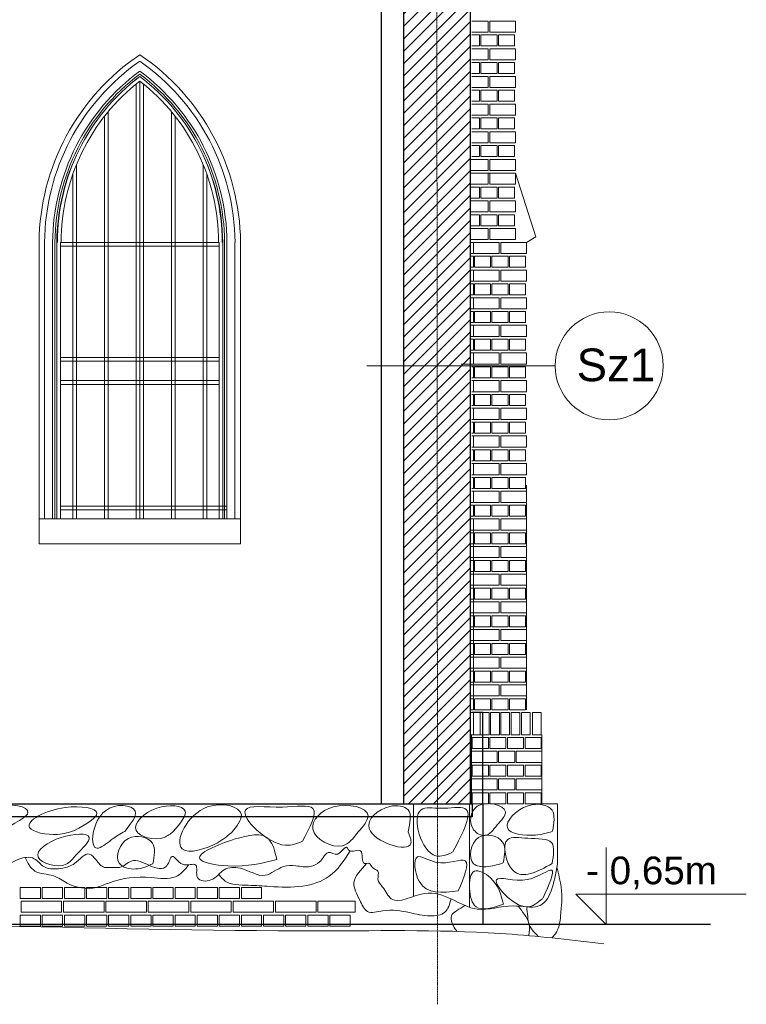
# Model space of a CAD drawing. Header units: millimetres. Extents: x -37887 to 94344, y -69777 to 116976.
# Tile 4 of 205: x -6057 to -2115, y -1128 to 4212. Entities that reach past the tile are written whole.
import ezdxf

# ---------------------------------------------------------------- set-up
doc = ezdxf.new("R2010")
doc.units = ezdxf.units.MM
doc.linetypes.add('Linia siatki', pattern=[19.05, 12.7, -3.175, 0, -3.175])
for name, color, linetype, lineweight in [('02_odbudowa', 7, 'Continuous', 30), ('02_view', 7, 'Continuous', 13), ('07_opis', 40, 'Continuous', 5), ('G-ANNO-TEXT', 231, 'Continuous', 9), ('S-GRID', 1, 'Continuous', 9), ('w tle widoczna', 253, 'Continuous', 13)]:
    doc.layers.add(name, color=color, linetype=linetype, lineweight=lineweight)
doc.styles.add('Arial', font='arial.ttf', dxfattribs={"height": 324.565868})
doc.styles.add('Arial_1', font='arial.ttf', dxfattribs={"height": 118.023952})

msp = doc.modelspace()

# ---------------------------------------------------------------- hatches: boundary and pattern name
at = {"layer": '02_odbudowa', "lineweight": 15}
h = msp.add_hatch(dxfattribs=at)
h.set_pattern_fill('ANSI31', color=256, scale=15)
h.paths.add_polyline_path([(-3973.5, 4791.7), (-3973.5, -40.6), (-3612.1, -40.6), (-3612.1, 4669.4), (-3579.2, 4674.2), (-3576.3, 4680.3), (-3579.2, 4695.9), (-3584.3, 4718.7), (-3565.6, 4744.4), (-3544.1, 4744.4), (-3529.3, 4736), (-3504, 4754.2), (-3530.8, 4791.7)])

# ---------------------------------------------------------------- linework, layer by layer
at = {"layer": '02_odbudowa'}
for points in [[(-4093.5, -40.6), (-4093.5, 4791.7)], [(-3543.5, 454.4), (-3603.5, 454.4)], [(-3543.5, -40.6), (-3543.5, 454.4)], [(-3543.5, -40.6), (-3543.5, -694.7)], [(-2309.2, -694.7), (-7835.5, -694.7)]]:
    msp.add_lwpolyline(points, dxfattribs=at)
at = {"layer": '02_odbudowa', "lineweight": 30}
for points in [[(-3973.5, -40.6), (-3973.5, 4791.7)], [(-3611.9, -40.6), (-3611.9, 4669.4)]]:
    msp.add_lwpolyline(points, dxfattribs=at)
at = {"layer": '02_odbudowa'}
msp.add_lwpolyline([(-7257.6, -40.6), (-3601.5, -40.6), (-3601.5, -111.4), (-7257.6, -111.4)], close=True, dxfattribs=at)
at = {"layer": '02_view'}
msp.add_line((-3151.7, 2334.7), (-4174, 2334.7), dxfattribs=at)
msp.add_circle((-2858.7, 2334.7), 293, dxfattribs=at)
at = {"layer": '07_opis', "color": 171}
for p, q in [((-2876, -694.7), (-2876, -278.3)), ((-2114.9, -531.1), (-3039.6, -531.1))]:
    msp.add_line(p, q, dxfattribs=at)
msp.add_lwpolyline([(-2876, -694.7), (-3039.6, -531.1)], dxfattribs=at)
at = {"layer": 'S-GRID', "linetype": 'Linia siatki', "ltscale": 0.5}
msp.add_line((-3789.6, -1127.8), (-3796.4, 8298.7), dxfattribs=at)
at = {"layer": 'w tle widoczna'}
for p, q in [((-3611.9, 3379.4), (-3367.6, 3379.4)), ((-3367.6, 3379.4), (-3256.3, 3034.4)), ((-5951.3, 3004.4), (-5951.3, 1504.4)), ((-5921.4, 3004.4), (-5921.4, 1504.4)), ((-5877.8, 3004.4), (-5877.8, 1504.4)), ((-5865, 1504.4), (-5865, 3004.4)), ((-5855, 1504.4), (-5855, 3004.4)), ((-5855, 1504.4), (-5855, 3004.4)), ((-4955, 1504.4), (-4955, 3004.4)), ((-4955, 1504.4), (-4955, 3004.4)), ((-4945, 1504.4), (-4945, 3004.4)), ((-4932.2, 3004.4), (-4932.2, 1504.4)), ((-4888.6, 3004.4), (-4888.6, 1504.4)), ((-4858.7, 3004.4), (-4858.7, 1504.4)), ((-3256.3, 3034.4), (-3308, 3004.4)), ((-3308, 1687.6), (-3308, 469.4)), ((-3594.2, 1469.1), (-3594.2, 469.4)), ((-3605.5, 334.4), (-3605.5, -40.6)), ((-3223.9, 334.4), (-3223.9, -40.6)), ((-4913.7, -40.6), (-6106.3, -40.6)), ((-3920.7, -40.6), (-3920.7, -542.8)), ((-3616.8, -40.6), (-3616.8, -601.3)), ((-3223.9, -40.6), (-3139.8, -40.6)), ((-3139.8, -40.6), (-3139.8, -367.2))]:
    msp.add_line(p, q, dxfattribs=at)
for points in [[(-3603.5, 4204.4), (-3514.7, 4204.4), (-3514.7, 4144.4)], [(-3367.6, 4144.4), (-3506.7, 4144.4), (-3506.7, 4204.4), (-3367.6, 4204.4), (-3367.6, 4144.4)], [(-3514.7, 4144.4), (-3603.5, 4144.4)], [(-3603.5, 4129.4), (-3562.4, 4129.4), (-3562.4, 4069.4), (-3603.5, 4069.4)], [(-3554.4, 4069.4), (-3554.4, 4129.4), (-3467, 4129.4), (-3467, 4069.4), (-3554.4, 4069.4)], [(-3459, 4069.4), (-3459, 4129.4), (-3371.6, 4129.4), (-3371.6, 4069.4), (-3459, 4069.4)], [(-3603.5, 4054.4), (-3514.7, 4054.4), (-3514.7, 3994.4)], [(-3367.6, 3994.4), (-3506.7, 3994.4), (-3506.7, 4054.4), (-3367.6, 4054.4), (-3367.6, 3994.4)], [(-3514.7, 3994.4), (-3603.5, 3994.4)], [(-3603.5, 3979.4), (-3562.4, 3979.4), (-3562.4, 3919.4), (-3603.5, 3919.4)], [(-3554.4, 3919.4), (-3554.4, 3979.4), (-3467, 3979.4), (-3467, 3919.4), (-3554.4, 3919.4)], [(-3459, 3919.4), (-3459, 3979.4), (-3371.6, 3979.4), (-3371.6, 3919.4), (-3459, 3919.4)], [(-3603.5, 3904.4), (-3514.7, 3904.4), (-3514.7, 3844.4)], [(-3367.6, 3844.4), (-3506.7, 3844.4), (-3506.7, 3904.4), (-3367.6, 3904.4), (-3367.6, 3844.4)], [(-5425, 3863.2), (-5425, 1504.4)], [(-5405, 3879.2), (-5405, 1504.4)], [(-5405, 3879.2), (-5405, 1504.4)], [(-5385, 3863.2), (-5385, 1504.4)], [(-3514.7, 3844.4), (-3603.5, 3844.4)], [(-3603.5, 3829.4), (-3562.4, 3829.4), (-3562.4, 3769.4), (-3603.5, 3769.4)], [(-3554.4, 3769.4), (-3554.4, 3829.4), (-3467, 3829.4), (-3467, 3769.4), (-3554.4, 3769.4)], [(-3459, 3769.4), (-3459, 3829.4), (-3371.6, 3829.4), (-3371.6, 3769.4), (-3459, 3769.4)], [(-3603.5, 3754.4), (-3514.7, 3754.4), (-3514.7, 3694.4)], [(-3367.6, 3694.4), (-3506.7, 3694.4), (-3506.7, 3754.4), (-3367.6, 3754.4), (-3367.6, 3694.4)], [(-5597, 3687.4), (-5597, 1504.4)], [(-5577, 3712.2), (-5577, 1504.4)], [(-5233, 3712.2), (-5233, 1504.4)], [(-5213, 3687.4), (-5213, 1504.4)], [(-3514.7, 3694.4), (-3603.5, 3694.4)], [(-3603.5, 3679.4), (-3562.4, 3679.4), (-3562.4, 3619.4), (-3603.5, 3619.4)], [(-3554.4, 3619.4), (-3554.4, 3679.4), (-3467, 3679.4), (-3467, 3619.4), (-3554.4, 3619.4)], [(-3459, 3619.4), (-3459, 3679.4), (-3371.6, 3679.4), (-3371.6, 3619.4), (-3459, 3619.4)], [(-3603.5, 3604.4), (-3514.7, 3604.4), (-3514.7, 3544.4)], [(-3367.6, 3544.4), (-3506.7, 3544.4), (-3506.7, 3604.4), (-3367.6, 3604.4), (-3367.6, 3544.4)], [(-3514.7, 3544.4), (-3603.5, 3544.4)], [(-3603.5, 3529.4), (-3562.4, 3529.4), (-3562.4, 3469.4), (-3603.5, 3469.4)], [(-3554.4, 3469.4), (-3554.4, 3529.4), (-3467, 3529.4), (-3467, 3469.4), (-3554.4, 3469.4)], [(-3459, 3469.4), (-3459, 3529.4), (-3371.6, 3529.4), (-3371.6, 3469.4), (-3459, 3469.4)], [(-5749, 3425.5), (-5749, 1504.4)], [(-5061, 3425.5), (-5061, 1504.4)], [(-3611.9, 3454.4), (-3514.7, 3454.4), (-3514.7, 3394.4)], [(-3367.6, 3394.4), (-3506.7, 3394.4), (-3506.7, 3454.4), (-3367.6, 3454.4), (-3367.6, 3394.4)], [(-5769, 3372.9), (-5769, 1504.4)], [(-5041, 3372.9), (-5041, 1504.4)], [(-3514.7, 3394.4), (-3611.9, 3394.4)], [(-3611.9, 3379.4), (-3514.7, 3379.4), (-3514.7, 3319.4)], [(-3367.6, 3319.4), (-3506.7, 3319.4), (-3506.7, 3379.4), (-3367.6, 3379.4), (-3367.6, 3319.4)], [(-3514.7, 3319.4), (-3611.9, 3319.4)], [(-3611.9, 3304.4), (-3562.4, 3304.4), (-3562.4, 3244.4), (-3611.9, 3244.4)], [(-3554.4, 3244.4), (-3554.4, 3304.4), (-3467, 3304.4), (-3467, 3244.4), (-3554.4, 3244.4)], [(-3459, 3244.4), (-3459, 3304.4), (-3371.6, 3304.4), (-3371.6, 3244.4), (-3459, 3244.4)], [(-3611.9, 3229.4), (-3514.7, 3229.4), (-3514.7, 3169.4)], [(-3367.6, 3169.4), (-3506.7, 3169.4), (-3506.7, 3229.4), (-3367.6, 3229.4), (-3367.6, 3169.4)], [(-3514.7, 3169.4), (-3611.9, 3169.4)], [(-3611.9, 3154.4), (-3562.4, 3154.4), (-3562.4, 3094.4), (-3611.9, 3094.4)], [(-3554.4, 3094.4), (-3554.4, 3154.4), (-3467, 3154.4), (-3467, 3094.4), (-3554.4, 3094.4)], [(-3459, 3094.4), (-3459, 3154.4), (-3371.6, 3154.4), (-3371.6, 3094.4), (-3459, 3094.4)], [(-3611.9, 3079.4), (-3514.7, 3079.4), (-3514.7, 3019.4)], [(-3367.6, 3019.4), (-3506.7, 3019.4), (-3506.7, 3079.4), (-3367.6, 3079.4), (-3367.6, 3019.4)], [(-5855, 1504.4), (-5855, 3004.4)], [(-5835, 1504.4), (-5835, 3004.4)], [(-4975, 3004.4), (-5835, 3004.4)], [(-4975, 1504.4), (-4975, 3004.4)], [(-4955, 1504.4), (-4955, 3004.4)], [(-4955, 1504.4), (-4955, 3004.4)], [(-3611.9, 3019.4), (-3599, 3019.4)], [(-3514.7, 3019.4), (-3611.9, 3019.4)], [(-3611.9, 2944.4), (-3594.2, 2944.4), (-3594.2, 3004.4), (-3611.9, 3004.4)], [(-3455.1, 2944.4), (-3594.2, 2944.4), (-3594.2, 3004.4), (-3455.1, 3004.4), (-3455.1, 2944.4)], [(-3308, 2944.4), (-3447.1, 2944.4), (-3447.1, 3004.4), (-3308, 3004.4), (-3308, 2944.4)], [(-4975, 2984.4), (-5835, 2984.4)], [(-3594.2, 2869.4), (-3594.2, 2929.4), (-3611.9, 2929.4)], [(-3590.2, 2869.4), (-3590.2, 2929.4), (-3502.8, 2929.4), (-3502.8, 2869.4), (-3590.2, 2869.4)], [(-3494.8, 2869.4), (-3494.8, 2929.4), (-3407.4, 2929.4), (-3407.4, 2869.4), (-3494.8, 2869.4)], [(-3399.4, 2869.4), (-3399.4, 2929.4), (-3312, 2929.4), (-3312, 2869.4), (-3399.4, 2869.4)], [(-3611.9, 2869.4), (-3594.2, 2869.4)], [(-3611.9, 2794.4), (-3594.2, 2794.4), (-3594.2, 2854.4), (-3611.9, 2854.4)], [(-3455.1, 2794.4), (-3594.2, 2794.4), (-3594.2, 2854.4), (-3455.1, 2854.4), (-3455.1, 2794.4)], [(-3308, 2794.4), (-3447.1, 2794.4), (-3447.1, 2854.4), (-3308, 2854.4), (-3308, 2794.4)], [(-3594.2, 2719.4), (-3594.2, 2779.4), (-3611.9, 2779.4)], [(-3590.2, 2719.4), (-3590.2, 2779.4), (-3502.8, 2779.4), (-3502.8, 2719.4), (-3590.2, 2719.4)], [(-3494.8, 2719.4), (-3494.8, 2779.4), (-3407.4, 2779.4), (-3407.4, 2719.4), (-3494.8, 2719.4)], [(-3399.4, 2719.4), (-3399.4, 2779.4), (-3312, 2779.4), (-3312, 2719.4), (-3399.4, 2719.4)], [(-3611.9, 2719.4), (-3594.2, 2719.4)], [(-3611.9, 2644.4), (-3594.2, 2644.4), (-3594.2, 2704.4), (-3611.9, 2704.4)], [(-3455.1, 2644.4), (-3594.2, 2644.4), (-3594.2, 2704.4), (-3455.1, 2704.4), (-3455.1, 2644.4)], [(-3308, 2644.4), (-3447.1, 2644.4), (-3447.1, 2704.4), (-3308, 2704.4), (-3308, 2644.4)], [(-3594.2, 2569.4), (-3594.2, 2629.4), (-3611.9, 2629.4)], [(-3590.2, 2569.4), (-3590.2, 2629.4), (-3502.8, 2629.4), (-3502.8, 2569.4), (-3590.2, 2569.4)], [(-3494.8, 2569.4), (-3494.8, 2629.4), (-3407.4, 2629.4), (-3407.4, 2569.4), (-3494.8, 2569.4)], [(-3399.4, 2569.4), (-3399.4, 2629.4), (-3312, 2629.4), (-3312, 2569.4), (-3399.4, 2569.4)], [(-3611.9, 2569.4), (-3594.2, 2569.4)], [(-3611.9, 2494.4), (-3594.2, 2494.4), (-3594.2, 2554.4), (-3611.9, 2554.4)], [(-3455.1, 2494.4), (-3594.2, 2494.4), (-3594.2, 2554.4), (-3455.1, 2554.4), (-3455.1, 2494.4)], [(-3308, 2494.4), (-3447.1, 2494.4), (-3447.1, 2554.4), (-3308, 2554.4), (-3308, 2494.4)], [(-3594.2, 2419.4), (-3594.2, 2479.4), (-3611.9, 2479.4)], [(-3590.2, 2419.4), (-3590.2, 2479.4), (-3502.8, 2479.4), (-3502.8, 2419.4), (-3590.2, 2419.4)], [(-3494.8, 2419.4), (-3494.8, 2479.4), (-3407.4, 2479.4), (-3407.4, 2419.4), (-3494.8, 2419.4)], [(-3399.4, 2419.4), (-3399.4, 2479.4), (-3312, 2479.4), (-3312, 2419.4), (-3399.4, 2419.4)], [(-3660.9, 2344.4), (-3594.2, 2344.4), (-3594.2, 2404.4), (-3611.9, 2404.4)], [(-3611.9, 2419.4), (-3594.2, 2419.4)], [(-3455.1, 2344.4), (-3594.2, 2344.4), (-3594.2, 2404.4), (-3455.1, 2404.4), (-3455.1, 2344.4)], [(-3308, 2344.4), (-3447.1, 2344.4), (-3447.1, 2404.4), (-3308, 2404.4), (-3308, 2344.4)], [(-4975, 2380.7), (-5835, 2380.7)], [(-4975, 2360.7), (-5835, 2360.7)], [(-3594.2, 2269.4), (-3594.2, 2329.4), (-3603.5, 2329.4)], [(-3590.2, 2269.4), (-3590.2, 2329.4), (-3502.8, 2329.4), (-3502.8, 2269.4), (-3590.2, 2269.4)], [(-3494.8, 2269.4), (-3494.8, 2329.4), (-3407.4, 2329.4), (-3407.4, 2269.4), (-3494.8, 2269.4)], [(-3399.4, 2269.4), (-3399.4, 2329.4), (-3312, 2329.4), (-3312, 2269.4), (-3399.4, 2269.4)], [(-4975, 2254.4), (-5835, 2254.4)], [(-3603.5, 2269.4), (-3594.2, 2269.4)], [(-3603.5, 2194.4), (-3594.2, 2194.4), (-3594.2, 2254.4), (-3603.5, 2254.4)], [(-3455.1, 2194.4), (-3594.2, 2194.4), (-3594.2, 2254.4), (-3455.1, 2254.4), (-3455.1, 2194.4)], [(-3308, 2194.4), (-3447.1, 2194.4), (-3447.1, 2254.4), (-3308, 2254.4), (-3308, 2194.4)], [(-4975, 2234.4), (-5835, 2234.4)], [(-3594.2, 2119.4), (-3594.2, 2179.4), (-3603.5, 2179.4)], [(-3590.2, 2119.4), (-3590.2, 2179.4), (-3502.8, 2179.4), (-3502.8, 2119.4), (-3590.2, 2119.4)], [(-3494.8, 2119.4), (-3494.8, 2179.4), (-3407.4, 2179.4), (-3407.4, 2119.4), (-3494.8, 2119.4)], [(-3399.4, 2119.4), (-3399.4, 2179.4), (-3312, 2179.4), (-3312, 2119.4), (-3399.4, 2119.4)], [(-3603.5, 2119.4), (-3594.2, 2119.4)], [(-3603.5, 2044.4), (-3594.2, 2044.4), (-3594.2, 2104.4), (-3603.5, 2104.4)], [(-3455.1, 2044.4), (-3594.2, 2044.4), (-3594.2, 2104.4), (-3455.1, 2104.4), (-3455.1, 2044.4)], [(-3308, 2044.4), (-3447.1, 2044.4), (-3447.1, 2104.4), (-3308, 2104.4), (-3308, 2044.4)], [(-3594.2, 1969.4), (-3594.2, 2029.4), (-3603.5, 2029.4)], [(-3590.2, 1969.4), (-3590.2, 2029.4), (-3502.8, 2029.4), (-3502.8, 1969.4), (-3590.2, 1969.4)], [(-3494.8, 1969.4), (-3494.8, 2029.4), (-3407.4, 2029.4), (-3407.4, 1969.4), (-3494.8, 1969.4)], [(-3399.4, 1969.4), (-3399.4, 2029.4), (-3312, 2029.4), (-3312, 1969.4), (-3399.4, 1969.4)], [(-3603.5, 1969.4), (-3594.2, 1969.4)], [(-3603.5, 1894.4), (-3594.2, 1894.4), (-3594.2, 1954.4), (-3603.5, 1954.4)], [(-3455.1, 1894.4), (-3594.2, 1894.4), (-3594.2, 1954.4), (-3455.1, 1954.4), (-3455.1, 1894.4)], [(-3308, 1894.4), (-3447.1, 1894.4), (-3447.1, 1954.4), (-3308, 1954.4), (-3308, 1894.4)], [(-3594.2, 1819.4), (-3594.2, 1879.4), (-3603.5, 1879.4)], [(-3590.2, 1819.4), (-3590.2, 1879.4), (-3502.8, 1879.4), (-3502.8, 1819.4), (-3590.2, 1819.4)], [(-3494.8, 1819.4), (-3494.8, 1879.4), (-3407.4, 1879.4), (-3407.4, 1819.4), (-3494.8, 1819.4)], [(-3399.4, 1819.4), (-3399.4, 1879.4), (-3312, 1879.4), (-3312, 1819.4), (-3399.4, 1819.4)], [(-3603.5, 1819.4), (-3594.2, 1819.4)], [(-3603.5, 1744.4), (-3594.2, 1744.4), (-3594.2, 1804.4), (-3603.5, 1804.4)], [(-3455.1, 1744.4), (-3594.2, 1744.4), (-3594.2, 1804.4), (-3455.1, 1804.4), (-3455.1, 1744.4)], [(-3308, 1744.4), (-3447.1, 1744.4), (-3447.1, 1804.4), (-3308, 1804.4), (-3308, 1744.4)], [(-3594.2, 1669.4), (-3594.2, 1729.4), (-3603.5, 1729.4)], [(-3590.2, 1669.4), (-3590.2, 1729.4), (-3502.8, 1729.4), (-3502.8, 1669.4), (-3590.2, 1669.4)], [(-3494.8, 1669.4), (-3494.8, 1729.4), (-3407.4, 1729.4), (-3407.4, 1669.4), (-3494.8, 1669.4)], [(-3399.4, 1669.4), (-3399.4, 1729.4), (-3312, 1729.4), (-3312, 1669.4), (-3399.4, 1669.4)], [(-3603.5, 1669.4), (-3594.2, 1669.4)], [(-3611.9, 1594.4), (-3594.2, 1594.4), (-3594.2, 1654.4), (-3603.5, 1654.4)], [(-3455.1, 1594.4), (-3594.2, 1594.4), (-3594.2, 1654.4), (-3455.1, 1654.4), (-3455.1, 1594.4)], [(-3308, 1594.4), (-3447.1, 1594.4), (-3447.1, 1654.4), (-3308, 1654.4), (-3308, 1594.4)], [(-4932.2, 1574.1), (-5832.2, 1574.1)], [(-4932.2, 1554.1), (-5832.2, 1554.1)], [(-3594.2, 1519.4), (-3594.2, 1579.4), (-3611.9, 1579.4)], [(-3590.2, 1519.4), (-3590.2, 1579.4), (-3502.8, 1579.4), (-3502.8, 1519.4), (-3590.2, 1519.4)], [(-3494.8, 1519.4), (-3494.8, 1579.4), (-3407.4, 1579.4), (-3407.4, 1519.4), (-3494.8, 1519.4)], [(-3399.4, 1519.4), (-3399.4, 1579.4), (-3312, 1579.4), (-3312, 1519.4), (-3399.4, 1519.4)], [(-3611.9, 1519.4), (-3594.2, 1519.4)], [(-3611.9, 1444.4), (-3594.2, 1444.4), (-3594.2, 1504.4), (-3611.9, 1504.4)], [(-3455.1, 1444.4), (-3594.2, 1444.4), (-3594.2, 1504.4), (-3455.1, 1504.4), (-3455.1, 1444.4)], [(-3308, 1444.4), (-3447.1, 1444.4), (-3447.1, 1504.4), (-3308, 1504.4), (-3308, 1444.4)], [(-3594.2, 1369.4), (-3594.2, 1429.4), (-3611.9, 1429.4)], [(-3590.2, 1369.4), (-3590.2, 1429.4), (-3502.8, 1429.4), (-3502.8, 1369.4), (-3590.2, 1369.4)], [(-3494.8, 1369.4), (-3494.8, 1429.4), (-3407.4, 1429.4), (-3407.4, 1369.4), (-3494.8, 1369.4)], [(-3399.4, 1369.4), (-3399.4, 1429.4), (-3312, 1429.4), (-3312, 1369.4), (-3399.4, 1369.4)], [(-3611.9, 1369.4), (-3594.2, 1369.4)], [(-3611.9, 1294.4), (-3594.2, 1294.4), (-3594.2, 1354.4), (-3611.9, 1354.4)], [(-3455.1, 1294.4), (-3594.2, 1294.4), (-3594.2, 1354.4), (-3455.1, 1354.4), (-3455.1, 1294.4)], [(-3308, 1294.4), (-3447.1, 1294.4), (-3447.1, 1354.4), (-3308, 1354.4), (-3308, 1294.4)], [(-3594.2, 1219.4), (-3594.2, 1279.4), (-3611.9, 1279.4)], [(-3590.2, 1219.4), (-3590.2, 1279.4), (-3502.8, 1279.4), (-3502.8, 1219.4), (-3590.2, 1219.4)], [(-3494.8, 1219.4), (-3494.8, 1279.4), (-3407.4, 1279.4), (-3407.4, 1219.4), (-3494.8, 1219.4)], [(-3399.4, 1219.4), (-3399.4, 1279.4), (-3312, 1279.4), (-3312, 1219.4), (-3399.4, 1219.4)], [(-3611.9, 1219.4), (-3594.2, 1219.4)], [(-3611.9, 1144.4), (-3594.2, 1144.4), (-3594.2, 1204.4), (-3611.9, 1204.4)], [(-3455.1, 1144.4), (-3594.2, 1144.4), (-3594.2, 1204.4), (-3455.1, 1204.4), (-3455.1, 1144.4)], [(-3308, 1144.4), (-3447.1, 1144.4), (-3447.1, 1204.4), (-3308, 1204.4), (-3308, 1144.4)], [(-3594.2, 1069.4), (-3594.2, 1129.4), (-3611.9, 1129.4)], [(-3590.2, 1069.4), (-3590.2, 1129.4), (-3502.8, 1129.4), (-3502.8, 1069.4), (-3590.2, 1069.4)], [(-3494.8, 1069.4), (-3494.8, 1129.4), (-3407.4, 1129.4), (-3407.4, 1069.4), (-3494.8, 1069.4)], [(-3399.4, 1069.4), (-3399.4, 1129.4), (-3312, 1129.4), (-3312, 1069.4), (-3399.4, 1069.4)], [(-3611.9, 1069.4), (-3594.2, 1069.4)], [(-3611.9, 994.4), (-3594.2, 994.4), (-3594.2, 1054.4), (-3611.9, 1054.4)], [(-3455.1, 994.4), (-3594.2, 994.4), (-3594.2, 1054.4), (-3455.1, 1054.4), (-3455.1, 994.4)], [(-3308, 994.4), (-3447.1, 994.4), (-3447.1, 1054.4), (-3308, 1054.4), (-3308, 994.4)], [(-3594.2, 919.4), (-3594.2, 979.4), (-3611.9, 979.4)], [(-3590.2, 919.4), (-3590.2, 979.4), (-3502.8, 979.4), (-3502.8, 919.4), (-3590.2, 919.4)], [(-3494.8, 919.4), (-3494.8, 979.4), (-3407.4, 979.4), (-3407.4, 919.4), (-3494.8, 919.4)], [(-3399.4, 919.4), (-3399.4, 979.4), (-3312, 979.4), (-3312, 919.4), (-3399.4, 919.4)], [(-3611.9, 919.4), (-3594.2, 919.4)], [(-3611.9, 844.4), (-3594.2, 844.4), (-3594.2, 904.4), (-3611.9, 904.4)], [(-3455.1, 844.4), (-3594.2, 844.4), (-3594.2, 904.4), (-3455.1, 904.4), (-3455.1, 844.4)], [(-3308, 844.4), (-3447.1, 844.4), (-3447.1, 904.4), (-3308, 904.4), (-3308, 844.4)], [(-3594.2, 769.4), (-3594.2, 829.4), (-3611.9, 829.4)], [(-3590.2, 769.4), (-3590.2, 829.4), (-3502.8, 829.4), (-3502.8, 769.4), (-3590.2, 769.4)], [(-3494.8, 769.4), (-3494.8, 829.4), (-3407.4, 829.4), (-3407.4, 769.4), (-3494.8, 769.4)], [(-3399.4, 769.4), (-3399.4, 829.4), (-3312, 829.4), (-3312, 769.4), (-3399.4, 769.4)], [(-3611.9, 769.4), (-3594.2, 769.4)], [(-3611.9, 694.4), (-3594.2, 694.4), (-3594.2, 754.4), (-3611.9, 754.4)], [(-3455.1, 694.4), (-3594.2, 694.4), (-3594.2, 754.4), (-3455.1, 754.4), (-3455.1, 694.4)], [(-3308, 694.4), (-3447.1, 694.4), (-3447.1, 754.4), (-3308, 754.4), (-3308, 694.4)], [(-3594.2, 619.4), (-3594.2, 679.4), (-3611.9, 679.4)], [(-3590.2, 619.4), (-3590.2, 679.4), (-3502.8, 679.4), (-3502.8, 619.4), (-3590.2, 619.4)], [(-3494.8, 619.4), (-3494.8, 679.4), (-3407.4, 679.4), (-3407.4, 619.4), (-3494.8, 619.4)], [(-3399.4, 619.4), (-3399.4, 679.4), (-3312, 679.4), (-3312, 619.4), (-3399.4, 619.4)], [(-3611.9, 619.4), (-3594.2, 619.4)], [(-3611.9, 544.4), (-3594.2, 544.4), (-3594.2, 604.4), (-3611.9, 604.4)], [(-3455.1, 544.4), (-3594.2, 544.4), (-3594.2, 604.4), (-3455.1, 604.4), (-3455.1, 544.4)], [(-3308, 544.4), (-3447.1, 544.4), (-3447.1, 604.4), (-3308, 604.4), (-3308, 544.4)], [(-3594.2, 469.4), (-3594.2, 529.4), (-3611.9, 529.4)], [(-3590.2, 469.4), (-3590.2, 529.4), (-3502.8, 529.4), (-3502.8, 469.4), (-3590.2, 469.4)], [(-3494.8, 469.4), (-3494.8, 529.4), (-3407.4, 529.4), (-3407.4, 469.4), (-3494.8, 469.4)], [(-3399.4, 469.4), (-3399.4, 529.4), (-3312, 529.4), (-3312, 469.4), (-3399.4, 469.4)], [(-3611.9, 469.4), (-3594.2, 469.4)], [(-3611.9, 334.4), (-3594.2, 334.4), (-3594.2, 454.4), (-3611.9, 454.4)], [(-3605.5, 259.4), (-3605.5, 319.4), (-3611.9, 319.4)], [(-3601.5, 259.4), (-3601.5, 319.4), (-3514.1, 319.4), (-3514.1, 259.4), (-3601.5, 259.4)], [(-3506.1, 259.4), (-3506.1, 319.4), (-3418.7, 319.4), (-3418.7, 259.4), (-3506.1, 259.4)], [(-3410.7, 259.4), (-3410.7, 319.4), (-3323.3, 319.4), (-3323.3, 259.4), (-3410.7, 259.4)], [(-3315.3, 259.4), (-3315.3, 319.4), (-3227.9, 319.4), (-3227.9, 259.4), (-3315.3, 259.4)], [(-3611.9, 259.4), (-3605.5, 259.4)], [(-3611.9, 184.4), (-3605.5, 184.4), (-3605.5, 244.4), (-3611.9, 244.4)], [(-3466.4, 184.4), (-3605.5, 184.4), (-3605.5, 244.4), (-3466.4, 244.4), (-3466.4, 184.4)], [(-3458.4, 184.4), (-3458.4, 244.4), (-3371, 244.4), (-3371, 184.4), (-3458.4, 184.4)], [(-3223.9, 184.4), (-3363, 184.4), (-3363, 244.4), (-3223.9, 244.4), (-3223.9, 184.4)], [(-3605.5, 109.4), (-3605.5, 169.4), (-3611.9, 169.4)], [(-3601.5, 109.4), (-3601.5, 169.4), (-3514.1, 169.4), (-3514.1, 109.4), (-3601.5, 109.4)], [(-3506.1, 109.4), (-3506.1, 169.4), (-3418.7, 169.4), (-3418.7, 109.4), (-3506.1, 109.4)], [(-3410.7, 109.4), (-3410.7, 169.4), (-3323.3, 169.4), (-3323.3, 109.4), (-3410.7, 109.4)], [(-3315.3, 109.4), (-3315.3, 169.4), (-3227.9, 169.4), (-3227.9, 109.4), (-3315.3, 109.4)], [(-3611.9, 109.4), (-3605.5, 109.4)], [(-3611.9, 34.4), (-3605.5, 34.4), (-3605.5, 94.4), (-3611.9, 94.4)], [(-3466.4, 34.4), (-3605.5, 34.4), (-3605.5, 94.4), (-3466.4, 94.4), (-3466.4, 34.4)], [(-3458.4, 34.4), (-3458.4, 94.4), (-3371, 94.4), (-3371, 34.4), (-3458.4, 34.4)], [(-3223.9, 34.4), (-3363, 34.4), (-3363, 94.4), (-3223.9, 94.4), (-3223.9, 34.4)], [(-3605.5, -40.6), (-3605.5, 19.4), (-3611.9, 19.4)], [(-3601.5, -40.6), (-3601.5, 19.4), (-3514.1, 19.4), (-3514.1, -40.6), (-3601.5, -40.6)], [(-3506.1, -40.6), (-3506.1, 19.4), (-3418.7, 19.4), (-3418.7, -40.6), (-3506.1, -40.6)], [(-3410.7, -40.6), (-3410.7, 19.4), (-3323.3, 19.4), (-3323.3, -40.6), (-3410.7, -40.6)], [(-3315.3, -40.6), (-3315.3, 19.4), (-3227.9, 19.4), (-3227.9, -40.6), (-3315.3, -40.6)], [(-3611.9, -40.6), (-3605.5, -40.6)], [(-6054, -493.8), (-6054, -553.8), (-5944, -553.8), (-5944, -493.8), (-6054, -493.8)], [(-5934, -493.8), (-5934, -553.8), (-5824, -553.8), (-5824, -493.8), (-5934, -493.8)], [(-5814, -493.8), (-5814, -553.8), (-5704, -553.8), (-5704, -493.8), (-5814, -493.8)], [(-5694, -493.8), (-5694, -553.8), (-5584, -553.8), (-5584, -493.8), (-5694, -493.8)], [(-5574, -493.8), (-5574, -553.8), (-5464, -553.8), (-5464, -493.8), (-5574, -493.8)], [(-5454, -493.8), (-5454, -553.8), (-5344, -553.8), (-5344, -493.8), (-5454, -493.8)], [(-5334, -493.8), (-5334, -553.8), (-5224, -553.8), (-5224, -493.8), (-5334, -493.8)], [(-5214, -493.8), (-5214, -553.8), (-5104, -553.8), (-5104, -493.8), (-5214, -493.8)], [(-5094, -493.8), (-5094, -553.8), (-4984, -553.8), (-4984, -493.8), (-5094, -493.8)], [(-4974, -493.8), (-4974, -553.8), (-4864, -553.8), (-4864, -493.8), (-4974, -493.8)], [(-4854, -493.8), (-4854, -553.8), (-4744, -553.8), (-4744, -493.8), (-4854, -493.8)], [(-6049, -568.8), (-6049, -628.8), (-5829, -628.8), (-5829, -568.8), (-6049, -568.8)], [(-5819, -568.8), (-5819, -628.8), (-5599, -628.8), (-5599, -568.8), (-5819, -568.8)], [(-5589, -568.8), (-5589, -628.8), (-5369, -628.8), (-5369, -568.8), (-5589, -568.8)], [(-5359, -568.8), (-5359, -628.8), (-5139, -628.8), (-5139, -568.8), (-5359, -568.8)], [(-5129, -568.8), (-5129, -628.8), (-4909, -628.8), (-4909, -568.8), (-5129, -568.8)], [(-4899, -568.8), (-4899, -628.8), (-4679, -628.8), (-4679, -568.8), (-4899, -568.8)], [(-4669, -568.8), (-4669, -628.8), (-4449, -628.8), (-4449, -568.8), (-4669, -568.8)], [(-4439, -568.8), (-4439, -628.8), (-4236.4, -628.8), (-4236.4, -568.8), (-4439, -568.8)], [(-6054, -643.8), (-6054, -703.8), (-5944, -703.8), (-5944, -643.8), (-6054, -643.8)], [(-5934, -643.8), (-5934, -703.8), (-5824, -703.8), (-5824, -643.8), (-5934, -643.8)], [(-5814, -643.8), (-5814, -703.8), (-5704, -703.8), (-5704, -643.8), (-5814, -643.8)], [(-5694, -643.8), (-5694, -703.8), (-5584, -703.8), (-5584, -643.8), (-5694, -643.8)], [(-5574, -643.8), (-5574, -703.8), (-5464, -703.8), (-5464, -643.8), (-5574, -643.8)], [(-5454, -643.8), (-5454, -703.8), (-5344, -703.8), (-5344, -643.8), (-5454, -643.8)], [(-5334, -643.8), (-5334, -703.8), (-5224, -703.8), (-5224, -643.8), (-5334, -643.8)], [(-5214, -643.8), (-5214, -703.8), (-5104, -703.8), (-5104, -643.8), (-5214, -643.8)], [(-5094, -643.8), (-5094, -703.8), (-4984, -703.8), (-4984, -643.8), (-5094, -643.8)], [(-4974, -643.8), (-4974, -703.8), (-4864, -703.8), (-4864, -643.8), (-4974, -643.8)], [(-4854, -643.8), (-4854, -703.8), (-4744, -703.8), (-4744, -643.8), (-4854, -643.8)], [(-4734, -643.8), (-4734, -703.8), (-4624, -703.8), (-4624, -643.8), (-4734, -643.8)], [(-4614, -643.8), (-4614, -703.8), (-4504, -703.8), (-4504, -643.8), (-4614, -643.8)], [(-4494, -643.8), (-4494, -703.8), (-4384, -703.8), (-4384, -643.8), (-4494, -643.8)], [(-4374, -643.8), (-4374, -703.8), (-4264, -703.8), (-4264, -643.8), (-4374, -643.8)]]:
    msp.add_lwpolyline(points, dxfattribs=at)
for points in [[(-4858.7, 1504.4), (-5951.3, 1504.4), (-5951.3, 1369.4), (-4858.7, 1369.4)], [(-3594.2, 454.4), (-3557.8, 454.4), (-3557.8, 334.4), (-3594.2, 334.4)], [(-3510.1, 454.4), (-3557.8, 454.4), (-3557.8, 334.4), (-3510.1, 334.4)], [(-3454.4, 454.4), (-3502.1, 454.4), (-3502.1, 334.4), (-3454.4, 334.4)], [(-3398.8, 454.4), (-3446.5, 454.4), (-3446.5, 334.4), (-3398.8, 334.4)], [(-3343.1, 454.4), (-3390.8, 454.4), (-3390.8, 334.4), (-3343.1, 334.4)], [(-3390.8, 334.4), (-3343.1, 334.4), (-3343.1, 454.4), (-3390.8, 454.4)], [(-3287.5, 454.4), (-3335.2, 454.4), (-3335.2, 334.4), (-3287.5, 334.4)], [(-3335.2, 334.4), (-3287.5, 334.4), (-3287.5, 454.4), (-3335.2, 454.4)], [(-3275.6, 334.4), (-3227.9, 334.4), (-3227.9, 454.4), (-3275.6, 454.4)]]:
    msp.add_lwpolyline(points, close=True, dxfattribs=at)
for centre, radius, start, end in [((-4710.5, 2993.8), 1240.9, 124.0341, 179.5106), ((-6099.5, 2993.8), 1240.9, 0.4894, 55.9659), ((-4713.1, 2996), 1208.4, 124.9322, 179.5992), ((-6096.9, 2996), 1208.4, 0.4008, 55.0678), ((-4713.1, 2996), 1164.8, 126.4442, 179.5838), ((-4713.1, 2996), 1152, 126.9167, 179.5791), ((-4713.1, 2996), 1142, 127.2946, 179.5753), ((-4713.1, 2996), 1142, 127.2946, 179.5753), ((-4724, 3005.7), 1127.6, 127.1494, 180.0626), ((-6096.9, 2996), 1164.8, 0.4162, 53.5558), ((-6096.9, 2996), 1152, 0.4209, 53.0833), ((-6096.9, 2996), 1142, 0.4247, 52.7054), ((-6096.9, 2996), 1142, 0.4247, 52.7054), ((-6085.9, 3005.7), 1127.6, 359.9374, 52.8506), ((-4724, 3005.7), 1107.6, 127.9374, 180.0626), ((-6085.9, 3005.7), 1107.6, 359.9374, 52.0626)]:
    msp.add_arc(centre, radius, start, end, dxfattribs=at)
for points in [[(-6082, -144.9), (-6012, -89.6), (-6190.2, -57.7), (-6302, -177.9), (-6166.9, -188.4), (-6082, -144.9)], [(-5758.9, -185.2), (-5637.3, -91.6), (-5809.2, -60.3), (-6003.1, -168.5), (-5851, -206.7), (-5758.9, -185.2)], [(-5486.1, -189.9), (-5430.6, -80), (-5591.7, -78.2), (-5636.2, -281.7), (-5559.5, -236.5), (-5486.1, -189.9)], [(-5224.2, -191.2), (-5158.9, -79.8), (-5313.3, -64.3), (-5425.1, -184.5), (-5273.1, -222.8), (-5224.2, -191.2)], [(-4907.7, -197.1), (-4854.2, -99.5), (-5037.7, -57.7), (-5174.7, -285.2), (-4983, -251.4), (-4907.7, -197.1)], [(-4522.1, -243.5), (-4465.7, -65.8), (-4631.2, -58.3), (-4832.5, -74.5), (-4614.2, -265), (-4522.1, -243.5)], [(-4222, -194.6), (-4166.7, -105.8), (-4354.4, -57.7), (-4466.2, -177.9), (-4306.3, -268), (-4222, -194.6)], [(-3949.8, -191.9), (-3949.8, -72.6), (-4048.4, -54.9), (-4160.2, -175.1), (-3934.3, -254.1), (-3949.8, -191.9)], [(-3706.3, -300.9), (-3641.2, -66.1), (-3774.3, -64.8), (-3878.8, -72.3), (-3798.5, -322.4), (-3708.7, -303.3)], [(-3466.9, -154.7), (-3421.9, -83.4), (-3574.4, -53.8), (-3592.4, -182.9), (-3534.1, -212.3), (-3466.9, -154.7)], [(-3166.4, -188.2), (-3168.8, -75.8), (-3298.8, -51.3), (-3410.6, -171.5), (-3258.6, -209.7), (-3168.8, -190.6)], [(-3139.8, -367.2), (-3245, -596), (-3379, -594.3), (-3574.6, -611.6), (-3861, -526.2), (-4040.6, -556.1), (-4087.6, -492), (-4113.2, -449.3), (-4113.2, -406.6), (-4143.2, -385.3), (-4160.3, -363.9), (-4185.9, -363.9), (-4207.3, -295.6), (-4271.4, -291.3), (-4280, -278.5), (-4331.3, -312.7), (-4382.6, -304.1), (-4408.2, -329.7), (-4429.6, -355.4), (-4480.9, -381), (-4557.8, -376.7), (-4626.2, -381), (-4724.5, -428), (-4861.3, -389.5), (-4946.8, -398.1), (-5019.5, -453.6), (-5092.2, -440.8), (-5100.7, -372.5), (-5173.4, -368.2), (-5229, -325.5), (-5258.9, -376.7), (-5348.7, -376.7), (-5451.3, -351.1), (-5515.4, -385.3), (-5558.1, -385.3), (-5596.6, -385.3), (-5643.6, -342.6), (-5677.8, -312.7), (-5759, -363.9), (-5823.2, -389.5), (-5874.5, -393.8), (-5925.8, -381), (-5977.1, -338.3), (-6061.5, -341.2), (-6152.6, -375.8), (-6290, -370.4), (-6319.6, -397.3), (-6368.1, -397.3), (-6381.5, -413.4), (-6405.8, -461.8), (-6497.3, -467.2), (-6562, -413.4), (-6564.7, -367.7), (-6626.6, -359.6), (-6683.2, -330), (-6728.9, -373.1), (-6780.1, -348.9), (-6834, -330), (-6863.6, -351.5), (-6925.5, -330), (-6982.5, -311), (-7107.2, -266.7), (-7187.6, -283.3), (-7322.3, -266.7), (-7458.1, -183.6), (-7712.8, -109.2)], [(-5754.4, -320), (-5679, -222.3), (-5831.9, -223), (-5956.4, -329.8), (-5804.4, -368.1), (-5754.4, -320)], [(-5334.4, -365.6), (-5336.8, -253.2), (-5466.7, -228.7), (-5517.5, -361.8), (-5425.9, -394), (-5334.4, -365.6)], [(-4662.1, -341.7), (-4704.9, -232.6), (-4893, -233.1), (-5079.9, -338.6), (-4927.9, -376.9), (-4662.1, -341.7)], [(-3434.5, -360.1), (-3436.9, -247.7), (-3566.9, -223.2), (-3594.1, -365.5), (-3526.7, -381.6), (-3436.9, -362.5)], [(-3168.3, -364.6), (-3170.7, -252.2), (-3300.7, -227.7), (-3409.3, -233.5), (-3379.4, -402.5), (-3168.3, -364.6)], [(-3677.2, -512.4), (-3639.9, -349.5), (-3795.1, -358.3), (-3898.7, -328.4), (-3889.4, -460.8), (-3677.2, -512.4)], [(-3432.8, -585.3), (-3503.4, -441.4), (-3590.1, -406.5), (-3616.8, -499.7), (-3580.3, -598.7), (-3432.8, -585.3)], [(-3217.2, -550.9), (-3170.8, -401), (-3301.7, -450.7), (-3470.3, -452.1), (-3306.3, -599.5), (-3219.6, -553.3)]]:
    msp.add_spline(points, degree=3, dxfattribs=at)
for points, knots in [([(-4264.1, -296), (-4297.2, -347.7), (-4358.6, -443.4), (-4529.4, -498.3), (-4680.2, -490.5), (-4816.7, -480.8), (-4929.2, -481.6), (-4966.4, -437.1), (-4976.2, -422.6)], [0, 0, 0, 0, 178.499158, 330.730965, 509.581918, 626.85214, 754.732141, 807.005988, 807.005988, 807.005988, 807.005988]), ([(-5140.5, -371), (-5160.8, -399.4), (-5212.5, -457.8), (-5380, -430), (-5523.4, -443.9), (-5664.6, -511.5), (-5781.4, -490.6), (-5874.1, -419.4), (-5982.1, -423.1), (-6012.4, -361.5), (-6027.1, -331.8)], [39.120058, 39.120058, 39.120058, 39.120058, 137.211929, 270.281569, 498.793727, 572.046899, 733.838255, 817.696519, 921.339798, 1014.323263, 1014.323263, 1014.323263, 1014.323263]), ([(-3716.6, -556.2), (-3724, -584.1), (-3739, -641.1), (-3844.3, -655.1), (-3951.9, -626.8), (-4061.4, -608.5), (-4177.1, -644.2), (-4214.1, -552.1), (-4270.5, -458.2), (-4202.5, -397), (-4175.6, -363.8)], [0, 0, 0, 0, 79.465648, 162.026842, 276.395336, 420.157889, 504.297772, 577.858102, 679.070891, 803.07721, 803.07721, 803.07721, 803.07721]), ([(-3142.6, -382.9), (-3128.6, -440.3), (-3108.8, -520.9), (-3121.8, -626.7), (-3124.3, -701.4), (-3150.3, -749.8), (-3170.2, -767.8)], [0, 0, 0, 0, 174.760393, 245.56151, 318.020357, 398.671043, 398.671043, 398.671043, 398.671043]), ([(-3683.2, -732.8), (-3706.4, -703.9), (-3741.2, -637.7), (-3669.6, -612.4), (-3642.2, -591.4)], [788.310492, 788.310492, 788.310492, 788.310492, 882.104621, 976.32615, 976.32615, 976.32615, 976.32615]), ([(-3352.8, -595.5), (-3329.6, -625.2), (-3288.9, -672), (-3289.9, -733.1), (-3295.2, -755.5)], [128.615762, 128.615762, 128.615762, 128.615762, 239.099169, 304.572408, 304.572408, 304.572408, 304.572408]), ([(-3243.3, -760.3), (-3266.6, -736.3), (-3297.5, -704.4), (-3301.2, -644.2), (-3304.4, -616.7), (-3306.3, -599.5)], [0, 0, 0, 0, 94.88213, 126.02845, 177.814336, 177.814336, 177.814336, 177.814336]), ([(-2887.3, -800.7), (-3053.3, -780.6), (-3563.7, -718.7), (-5310.8, -753.4), (-7134.5, -643.8), (-8532.5, -728.3), (-8746.5, -753.4)], [0, 0, 0, 0, 500.184389, 1538.639825, 5251.800026, 5865.08768, 5865.08768, 5865.08768, 5865.08768])]:
    msp.add_open_spline(points, degree=3, knots=knots, dxfattribs=at)

# ---------------------------------------------------------------- texts
at = {"layer": '07_opis', "style": 'Arial'}
msp.add_text(' - 0,65m', height=150, dxfattribs=at).set_placement((-3042.6, -476.7))
at = {"layer": 'G-ANNO-TEXT', "color": 7, "insert": (-3035.4, 2428.5), "char_height": 177.04, "width": 276.48, "attachment_point": 1, "line_spacing_factor": 0.938532, "style": 'Arial_1'}
msp.add_mtext('Sz1', dxfattribs=at)

doc.saveas('drawing.dxf')
